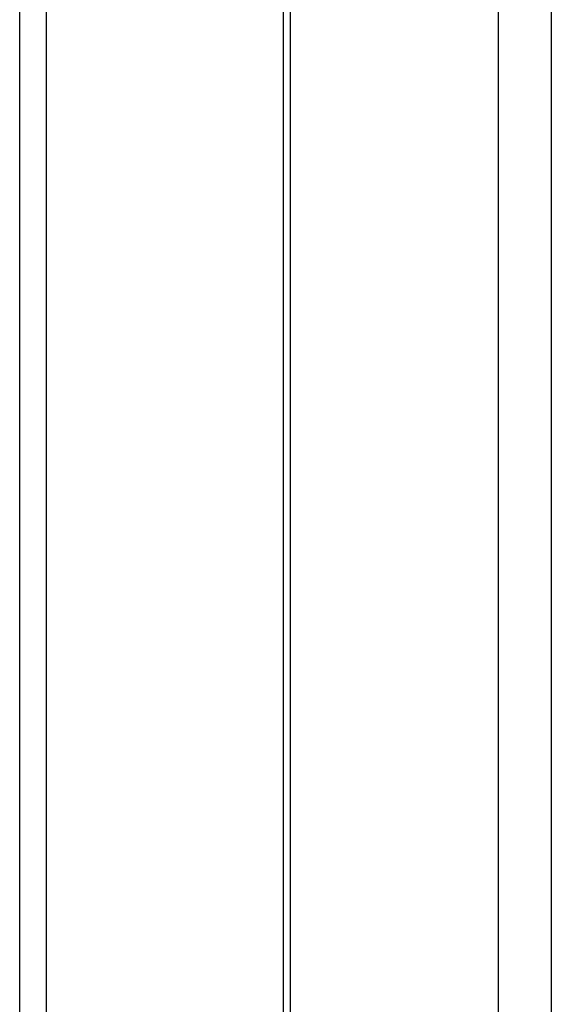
# Model space of a CAD drawing. Header units: millimetres. Extents: x -0.66 to 0.91, y -0.4 to 0.64.
# Tile 62 of 171: x 0.1985 to 0.2086, y 0.0439 to 0.0627. Entities that reach past the tile are written whole.
import ezdxf

# ---------------------------------------------------------------- set-up
doc = ezdxf.new("R2010")
doc.units = ezdxf.units.MM
doc.layers.add('FORMAT', color=7, linetype='Continuous')

msp = doc.modelspace()

# ---------------------------------------------------------------- linework, layer by layer
at = {"layer": 'FORMAT', "color": 7, "linetype": 'Continuous', "lineweight": 25}
for p, q in [((0.203614, 0.324067), (0.203614, -0.03602)), ((0.207571, -0.035976), (0.207571, 0.324024)), ((0.208571, 0.324024), (0.208571, -0.035976)), ((0.203483, 0.021911), (0.203483, 0.136136)), ((0.198474, 0.022126), (0.198474, 0.135921)), ((0.198974, 0.135921), (0.198974, 0.022364))]:
    msp.add_line(p, q, dxfattribs=at)

doc.saveas('drawing.dxf')
